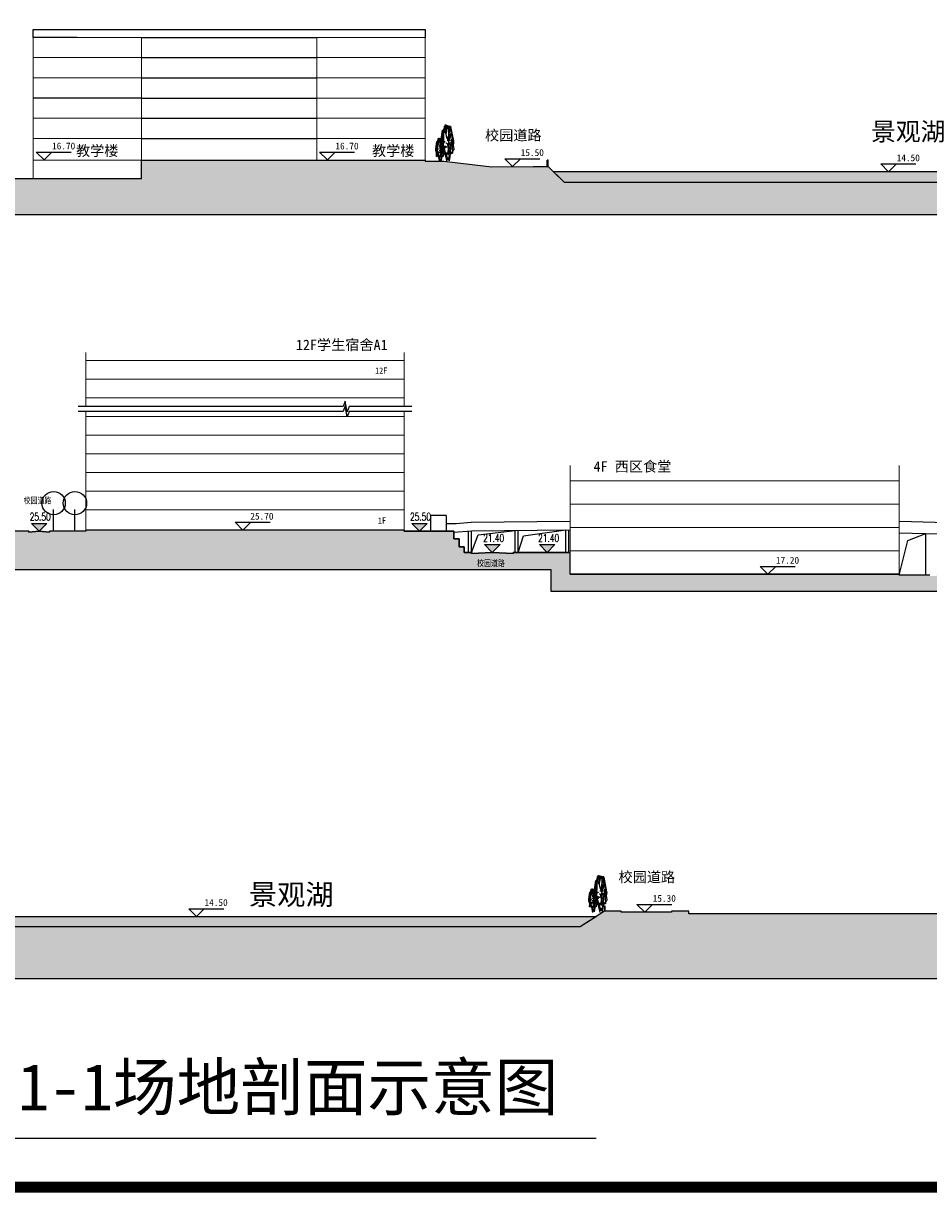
# Model space of a CAD drawing. Header units: millimetres. Extents: x 38389465 to 38395088, y 2473666 to 2480744.
# Tile 193 of 256: x 38390710 to 38390885, y 2479348 to 2479573. Entities that reach past the tile are written whole.
import ezdxf
from ezdxf.enums import TextEntityAlignment as Align

# ---------------------------------------------------------------- set-up
doc = ezdxf.new("R2010")
doc.units = ezdxf.units.MM
doc.header["$LTSCALE"] = 2
doc.layers.get('0').update_dxf_attribs({"linetype": 'CONTINUOUS', "lineweight": 9})
for name, color, linetype in [('00-图框', 7, 'CONTINUOUS'), ('DIM_ELEV', 3, 'CONTINUOUS'), ('PUB_HATCH', 8, 'CONTINUOUS'), ('PUB_TEXT', 7, 'CONTINUOUS'), ('PUB_TITLE', 4, 'CONTINUOUS'), ('w-树01', 116, 'CONTINUOUS'), ('w-环境-水体', 156, 'CONTINUOUS'), ('Z1总平图标', 102, 'CONTINUOUS'), ('建筑', 31, 'CONTINUOUS')]:
    doc.layers.add(name, color=color, linetype=linetype)
doc.styles.add('-黑体', font='simhei.ttf', dxfattribs={"width": 0.8})
doc.styles.add('_TCH_DIM', font='SIMPLEX', dxfattribs={"bigfont": 'GBCBIG'})
doc.styles.add('zz-0', font='arial.ttf')
doc.styles.add('中等线体', font='txt', dxfattribs={"width": 0.8})
doc.styles.add('宋体', font='txt', dxfattribs={"width": 0.8, "height": 8})
doc.styles.add('黑体', font='simhei.ttf', dxfattribs={"height": 3.5})

# ---------------------------------------------------------------- blocks, each defined once
blk = doc.blocks.new('A$C69596FC1')
at = {"layer": 'PUB_TITLE'}
blk.add_line((1000, 1000), (117900, 1000), dxfattribs=at)
at = {"layer": 'PUB_TITLE', "const_width": 140}
blk.add_lwpolyline([(1000, 83100), (117900, 83100), (117900, 1000), (1000, 1000), (1000, 83100)], dxfattribs=at)
blk = doc.blocks.new('A$C4F134FB3')
at = {"linetype": 'Continuous'}
for p, q in [((-0.57, 5.3), (-1, 3.1)), ((0, 5.46), (-0.49, 5.37)), ((-0.26, 5.3), (-0.48, 5.26)), ((-0.14, 5.29), (-0.11, 5.29)), ((0.05, 4.33), (-0.12, 5.38)), ((-0.09, 5.39), (-0.01, 5.4)), ((-0.09, 5.29), (-0.07, 5.29)), ((0.14, 5.54), (-0.05, 5.47)), ((-0.04, 5.41), (-0.02, 5.42)), ((0.02, 4.9), (0.12, 5.44)), ((0.05, 5.45), (0.13, 5.46)), ((0.1, 5.33), (0.18, 5.34)), ((0.1, 5.31), (0.18, 5.32)), ((0.22, 5.32), (0.24, 5.32)), ((0.22, 5.29), (0.24, 5.29)), ((0.31, 5.29), (0.26, 5.48)), ((0.3, 5.32), (0.32, 5.32)), ((0.42, 5.01), (0.31, 5.29)), ((0.42, 5.27), (0.44, 5.28)), ((-0.48, 5.26), (-1.03, 1.86)), ((-0.65, 4.19), (-0.31, 3.19)), ((-0.45, 3.45), (-0.65, 4.1)), ((-0.28, 3.28), (-0.6, 4.3)), ((-0.52, 4.41), (-0.5, 4.41)), ((-0.48, 4.99), (-0.29, 4.27)), ((-0.47, 5.05), (-0.39, 5.06)), ((-0.46, 4.1), (-0.44, 4.11)), ((-0.41, 4.08), (-0.33, 4.09)), ((-0.33, 5.01), (-0.25, 5.01)), ((-0.29, 3.41), (-0.32, 5.18)), ((-0.32, 5.14), (-0.24, 5.15)), ((-0.3, 3.82), (-0.22, 3.83)), ((-0.29, 4.27), (-0.29, 3.41)), ((-0.28, 3.14), (-0.02, 3.68)), ((-0.24, 3.76), (-0.16, 3.77)), ((-0.19, 5.25), (-0.11, 5.26)), ((-0.18, 5.05), (-0.1, 5.06)), ((-0.16, 3.62), (-0.08, 3.63)), ((-0.1, 5.24), (-0.08, 5.25)), ((-0.06, 5.07), (0.03, 5.08)), ((-0.02, 5.22), (0.06, 5.23)), ((-0.02, 3.68), (0.08, 4.18)), ((-0.01, 5.12), (0.01, 5.12)), ((0.02, 5.22), (0.1, 5.23)), ((0.02, 5.16), (0.1, 5.17)), ((0.08, 4.18), (0.02, 4.9)), ((0.05, 5.16), (0.13, 5.17)), ((0.06, 4.67), (0.09, 4.68)), ((0.07, 5.24), (0.15, 5.25)), ((0.08, 4.15), (0.37, 4.98)), ((0.08, 4.87), (0.16, 4.88)), ((0.08, 4.83), (0.1, 4.83)), ((0.11, 4.99), (0.2, 5)), ((0.13, 5.2), (0.15, 5.2)), ((0.19, 5.2), (0.21, 5.2)), ((0.22, 5.1), (0.3, 5.11)), ((0.23, 4.35), (0.26, 4.35)), ((0.24, 4.99), (0.32, 5)), ((0.25, 4.6), (0.33, 4.61)), ((0.27, 5.03), (0.29, 5.03)), ((0.27, 4.49), (0.29, 4.49)), ((0.3, 4.87), (0.38, 4.88)), ((0.31, 5.24), (0.34, 5.25)), ((0.31, 4.56), (0.4, 4.57)), ((0.33, 4.68), (0.41, 4.69)), ((0.35, 4.68), (0.43, 4.69)), ((0.39, 4.74), (0.47, 4.75)), ((0.4, 4.38), (0.43, 4.38)), ((0.41, 4.54), (0.49, 4.55)), ((0.52, 4.73), (0.42, 5.01)), ((0.42, 4.35), (0.44, 4.35)), ((0.43, 4.12), (0.52, 4.69)), ((0.43, 3.31), (0.43, 4.12)), ((0.44, 4.77), (0.52, 4.78)), ((0.45, 3.34), (0.63, 4.41)), ((0.46, 2.67), (0.76, 3.78)), ((0.47, 4.59), (0.55, 4.6)), ((0.47, 4.51), (0.55, 4.52)), ((0.63, 4.76), (0.49, 4.79)), ((0.5, 4.65), (0.58, 4.66)), ((0.5, 4.27), (0.58, 4.28)), ((0.53, 4.5), (0.61, 4.51)), ((0.53, 4.17), (0.61, 4.18)), ((0.56, 4.53), (0.58, 4.54)), ((0.57, 4.15), (0.71, 4.16)), ((0.58, 3.99), (0.66, 4)), ((0.59, 4.43), (0.61, 4.43)), ((0.59, 3.87), (0.72, 3.88)), ((0.6, 4.52), (0.63, 4.52)), ((0.6, 3.9), (0.63, 3.91)), ((0.6, 3.59), (0.63, 3.6)), ((0.62, 3.99), (0.75, 4.01)), ((0.88, 3.06), (0.63, 4.76)), ((0.65, 3.79), (0.67, 3.8)), ((0.68, 3.41), (0.79, 3.57)), ((0.77, 3.67), (0.8, 3.67)), ((-1.03, 2.65), (-0.9, 2.67)), ((-1.01, 1.79), (-0.39, 1.03)), ((-1, 2.76), (-0.92, 2.37)), ((-0.94, 2.56), (-0.8, 2.57)), ((-0.94, 2.42), (-0.8, 2.43)), ((-0.92, 2.37), (-0.8, 2)), ((-0.91, 2.31), (-0.77, 2.33)), ((-0.76, 2.57), (-0.89, 2.71)), ((-0.87, 2.85), (-0.79, 2.86)), ((-0.8, 2), (-0.83, 1.46)), ((-0.72, 2.56), (-0.82, 2.9)), ((-0.77, 2.62), (-0.69, 3.25)), ((-0.6, 2.31), (-0.77, 2.62)), ((-0.75, 2.68), (-0.62, 2.7)), ((-0.69, 3.25), (-0.74, 3.47)), ((-0.73, 2.91), (-0.65, 2.92)), ((-0.54, 2.4), (-0.72, 2.56)), ((-0.69, 2.85), (-0.61, 2.86)), ((-0.66, 2.22), (-0.53, 2.23)), ((-0.66, 2.06), (-0.53, 2.08)), ((-0.54, 1.25), (-0.6, 2.31)), ((-0.55, 2.42), (-0.46, 2.91)), ((-0.4, 1.25), (-0.55, 2.39)), ((-0.49, 3.48), (-0.41, 3.49)), ((-0.49, 2.13), (-0.36, 2.14)), ((-0.47, 3.2), (-0.39, 3.21)), ((-0.46, 2), (-0.33, 2.02)), ((-0.31, 3.05), (-0.45, 3.45)), ((-0.31, 3.19), (-0.28, 3.28)), ((-0.25, 1.08), (-0.31, 3.05)), ((-0.19, 1.1), (-0.28, 3.14)), ((-0.21, 3.26), (-0.13, 3.27)), ((-0.2, 2.34), (-0.08, 2.7)), ((-0.12, 3.19), (-0.04, 3.2)), ((-0.11, 0.55), (0.48, 2.25)), ((-0.08, 2.7), (0.08, 2.79)), ((-0.05, 2.22), (0.09, 2.23)), ((0.15, 2.3), (0.29, 2.31)), ((0.23, 2.17), (0.37, 2.19)), ((0.25, 2.99), (0.33, 3)), ((0.26, 2.03), (0.4, 2.05)), ((0.29, 2.3), (0.43, 2.31)), ((0.31, 2.97), (0.4, 2.98)), ((0.33, 1.83), (0.41, 1.84)), ((0.37, 2.22), (0.51, 2.23)), ((0.39, 1.93), (0.52, 1.94)), ((0.42, 3.05), (0.5, 3.06)), ((0.43, 2.06), (0.57, 2.08)), ((0.48, 2.25), (0.45, 3.34)), ((0.45, 1.22), (0.86, 2.68)), ((0.46, 2.13), (0.6, 2.14)), ((0.48, 2.98), (0.51, 2.98)), ((0.5, 2.89), (0.58, 2.9)), ((0.52, 2.26), (0.8, 3.02)), ((0.56, 3.13), (0.58, 3.13)), ((0.57, 1.76), (0.6, 1.76)), ((0.59, 2.9), (0.61, 2.9)), ((0.6, 3.13), (0.63, 3.13)), ((0.62, 3.19), (0.82, 3.48)), ((0.65, 3.06), (0.73, 3.07)), ((0.66, 2.63), (0.85, 2.91)), ((0.67, 2.9), (0.69, 2.9)), ((0.67, 2.62), (0.75, 2.63)), ((0.68, 3.27), (0.71, 3.27)), ((0.7, 1.37), (0.68, 1.99)), ((0.7, 2.5), (0.72, 2.5)), ((0.71, 2.87), (0.82, 3.3)), ((0.72, 2.71), (0.8, 2.72)), ((0.74, 3.15), (0.77, 3.15)), ((0.76, 2.88), (0.84, 2.89)), ((0.79, 3.38), (0.81, 3.38)), ((0.79, 3.12), (0.81, 3.12)), ((0.84, 3.35), (0.86, 3.35)), ((0.84, 2.72), (0.86, 2.72)), ((-0.83, 1.46), (-0.84, 1.35)), ((-0.76, 1.26), (-0.63, 1.25)), ((-0.63, 1.25), (-0.42, 1.25)), ((-0.52, 1.16), (-0.34, 0.15)), ((-0.39, 1.07), (-0.47, 0.85)), ((-0.39, 1.02), (-0.46, 0.8)), ((-0.38, 0.99), (-0.45, 0.77)), ((-0.39, 0.86), (-0.43, 0.64)), ((-0.42, 1.25), (-0.31, 1.33)), ((-0.34, 0.82), (-0.41, 0.6)), ((-0.33, 0.75), (-0.4, 0.54)), ((-0.32, 0.7), (-0.4, 0.48)), ((-0.39, 1.03), (-0.09, 1.14)), ((-0.37, 1.05), (-0.32, 0.62)), ((-0.37, 0.61), (-0.22, 0.34)), ((-0.25, 0.29), (-0.37, 0.57)), ((-0.34, 0.62), (-0.15, 0.39)), ((-0.31, 1.33), (-0.11, 1.31)), ((-0.29, 1.71), (-0.21, 1.72)), ((-0.28, 0.6), (-0.2, 0.54)), ((0.02, 0.34), (-0.25, 0.29)), ((-0.22, 0.34), (-0.07, 0.37)), ((-0.2, 0.54), (-0.11, 0.55)), ((-0.15, 0.39), (-0.06, 0.43)), ((-0.11, 1.31), (0.11, 1.31)), ((-0.09, 1.14), (0.26, 1.36)), ((-0.07, 0.37), (-0.02, 0.39)), ((-0.06, 0.43), (0.03, 0.96)), ((-0.02, 0.39), (0.03, 0.93)), ((0.29, 1.23), (0, 0)), ((0.01, 0.78), (0.14, 0.59)), ((0.06, 1), (0.02, 0.34)), ((0.03, 0.83), (0.16, 0.65)), ((0.05, 0.97), (0.18, 0.78)), ((0.06, 1.02), (0.19, 0.82)), ((0.06, 0.93), (0.18, 0.75)), ((0.08, 1.04), (0.2, 0.86)), ((0.11, 1.31), (0.11, 1.31)), ((0.11, 1.31), (0.45, 1.22)), ((0.11, 1.15), (0.23, 0.97)), ((0.12, 1.18), (0.24, 1)), ((0.13, 1.21), (0.23, 1.05)), ((0.14, 1.21), (0.24, 1.06)), ((0.14, 1.18), (0.25, 1.02)), ((0.15, 1.26), (0.26, 1.1)), ((0.26, 1.36), (0.59, 1.28)), ((0.3, 1.74), (0.38, 1.75)), ((0.44, 1.72), (0.52, 1.73)), ((0.53, 1.6), (0.61, 1.61)), ((0.56, 1.73), (0.58, 1.73))]:
    blk.add_line(p, q, dxfattribs=at)
for centre, radius, start, end in [((-0.48, 5.29), 0.09, 99.4637, 168.901), ((-0.15, 5.25), 0.0432, 20.3755, 172.3051), ((-0.12, 5.29), 0.0129, 20.3755, 172.3051), ((-0.04, 5.38), 0.0432, 20.3755, 172.3051), ((-0.08, 5.29), 0.0129, 20.3755, 172.3051), ((-0.03, 5.41), 0.0129, 20.3755, 172.3051), ((0.09, 5.45), 0.0432, 20.3755, 172.3051), ((0.11, 5.23), 0.0432, 20.3755, 172.3051), ((0.14, 5.32), 0.0432, 20.3755, 172.3051), ((0.14, 5.31), 0.0432, 20.3755, 172.3051), ((0.17, 5.46), 0.09, 14.0343, 109.9858), ((0.23, 5.32), 0.0129, 20.3755, 172.3051), ((0.23, 5.29), 0.0129, 20.3755, 172.3051), ((0.31, 5.32), 0.0129, 20.3755, 172.3051), ((0.43, 5.27), 0.0129, 20.3755, 172.3051), ((-0.51, 4.41), 0.0129, 20.3755, 172.3051), ((-0.44, 3.47), 0.0432, 20.3755, 172.3051), ((-0.43, 5.05), 0.0432, 20.3755, 172.3051), ((-0.45, 4.1), 0.0129, 20.3755, 172.3051), ((-0.37, 4.07), 0.0432, 20.3755, 172.3051), ((-0.29, 5), 0.0432, 20.3755, 172.3051), ((-0.28, 5.14), 0.0432, 20.3755, 172.3051), ((-0.26, 3.81), 0.0432, 20.3755, 172.3051), ((-0.2, 3.75), 0.0432, 20.3755, 172.3051), ((-0.14, 5.05), 0.0432, 20.3755, 172.3051), ((-0.12, 3.61), 0.0432, 20.3755, 172.3051), ((-0.09, 5.24), 0.0129, 20.3755, 172.3051), ((-0.01, 5.06), 0.0432, 20.3755, 172.3051), ((0.02, 5.22), 0.0432, 20.3755, 172.3051), ((0, 5.12), 0.0129, 20.3755, 172.3051), ((0.06, 5.22), 0.0432, 20.3755, 172.3051), ((0.06, 5.15), 0.0432, 20.3755, 172.3051), ((0.09, 5.15), 0.0432, 20.3755, 172.3051), ((0.08, 4.67), 0.0129, 20.3755, 172.3051), ((0.13, 4.86), 0.0432, 20.3755, 172.3051), ((0.09, 4.83), 0.0129, 20.3755, 172.3051), ((0.16, 4.98), 0.0432, 20.3755, 172.3051), ((0.14, 5.2), 0.0129, 20.3755, 172.3051), ((0.2, 5.2), 0.0129, 20.3755, 172.3051), ((0.26, 5.09), 0.0432, 20.3755, 172.3051), ((0.25, 4.35), 0.0129, 20.3755, 172.3051), ((0.28, 4.98), 0.0432, 20.3755, 172.3051), ((0.3, 4.6), 0.0432, 20.3755, 172.3051), ((0.28, 5.03), 0.0129, 20.3755, 172.3051), ((0.28, 4.49), 0.0129, 20.3755, 172.3051), ((0.34, 4.86), 0.0432, 20.3755, 172.3051), ((0.32, 5.24), 0.0129, 20.3755, 172.3051), ((0.36, 4.55), 0.0432, 20.3755, 172.3051), ((0.37, 4.68), 0.0432, 20.3755, 172.3051), ((0.39, 4.68), 0.0432, 20.3755, 172.3051), ((0.43, 4.74), 0.0432, 20.3755, 172.3051), ((0.42, 4.38), 0.0129, 20.3755, 172.3051), ((0.45, 4.54), 0.0432, 20.3755, 172.3051), ((0.43, 4.35), 0.0129, 20.3755, 172.3051), ((0.48, 4.77), 0.0432, 20.3755, 172.3051), ((0.51, 4.58), 0.0432, 20.3755, 172.3051), ((0.51, 4.51), 0.0432, 20.3755, 172.3051), ((0.54, 4.64), 0.0432, 20.3755, 172.3051), ((0.54, 4.26), 0.0432, 20.3755, 172.3051), ((0.43, 4.7), 0.09, 351.2551, 19.6511), ((0.57, 4.49), 0.0432, 20.3755, 172.3051), ((0.57, 4.17), 0.0432, 20.3755, 172.3051), ((0.57, 4.53), 0.0129, 20.3755, 172.3051), ((0.64, 4.14), 0.0719, 20.3755, 172.3051), ((0.62, 3.98), 0.0432, 20.3755, 172.3051), ((0.6, 4.42), 0.0129, 20.3755, 172.3051), ((0.66, 3.86), 0.0719, 20.3755, 172.3051), ((0.62, 4.52), 0.0129, 20.3755, 172.3051), ((0.62, 3.9), 0.0129, 20.3755, 172.3051), ((0.62, 3.59), 0.0129, 20.3755, 172.3051), ((0.69, 3.98), 0.0719, 20.3755, 172.3051), ((0.66, 3.79), 0.0129, 20.3755, 172.3051), ((0.79, 3.67), 0.0129, 20.3755, 172.3051), ((-0.96, 2.64), 0.0719, 20.3755, 172.3051), ((-0.94, 1.84), 0.09, 170.8309, 219.4683), ((-0.12, 2.93), 0.9, 168.901, 191.002), ((-0.87, 2.55), 0.0719, 20.3755, 172.3051), ((-0.87, 2.41), 0.0719, 20.3755, 172.3051), ((-0.84, 2.3), 0.0719, 20.3755, 172.3051), ((-0.83, 2.84), 0.0432, 20.3755, 172.3051), ((-0.68, 2.67), 0.0719, 20.3755, 172.3051), ((-0.69, 2.9), 0.0432, 20.3755, 172.3051), ((-0.65, 2.84), 0.0432, 20.3755, 172.3051), ((-0.59, 2.21), 0.0719, 20.3755, 172.3051), ((-0.59, 2.05), 0.0719, 20.3755, 172.3051), ((-0.42, 2.12), 0.0719, 20.3755, 172.3051), ((-0.43, 3.2), 0.0432, 20.3755, 172.3051), ((-0.39, 1.99), 0.0719, 20.3755, 172.3051), ((-0.17, 3.26), 0.0432, 20.3755, 172.3051), ((-0.07, 3.18), 0.0432, 20.3755, 172.3051), ((0.02, 2.21), 0.0719, 20.3755, 172.3051), ((0.22, 2.29), 0.0719, 20.3755, 172.3051), ((0.3, 2.16), 0.0719, 20.3755, 172.3051), ((0.3, 2.98), 0.0432, 20.3755, 172.3051), ((0.33, 2.02), 0.0719, 20.3755, 172.3051), ((0.36, 2.29), 0.0719, 20.3755, 172.3051), ((0.34, 1.73), 0.0432, 20.3755, 172.3051), ((0.36, 2.96), 0.0432, 20.3755, 172.3051), ((0.37, 1.82), 0.0432, 20.3755, 172.3051), ((0.44, 2.21), 0.0719, 20.3755, 172.3051), ((0.46, 1.92), 0.0719, 20.3755, 172.3051), ((0.46, 3.04), 0.0432, 20.3755, 172.3051), ((0.5, 2.05), 0.0719, 20.3755, 172.3051), ((0.48, 1.72), 0.0432, 20.3755, 172.3051), ((0.53, 2.12), 0.0719, 20.3755, 172.3051), ((0.49, 2.98), 0.0129, 20.3755, 172.3051), ((0.54, 2.89), 0.0432, 20.3755, 172.3051), ((0.57, 3.13), 0.0129, 20.3755, 172.3051), ((0.59, 1.76), 0.0129, 20.3755, 172.3051), ((0.6, 2.9), 0.0129, 20.3755, 172.3051), ((0.62, 3.13), 0.0129, 20.3755, 172.3051), ((0.7, 3.06), 0.0432, 20.3755, 172.3051), ((0.68, 2.9), 0.0129, 20.3755, 172.3051), ((0.71, 2.61), 0.0432, 20.3755, 172.3051), ((0.69, 3.27), 0.0129, 20.3755, 172.3051), ((0.71, 2.5), 0.0129, 20.3755, 172.3051), ((0.76, 2.7), 0.0432, 20.3755, 172.3051), ((0.76, 3.15), 0.0129, 20.3755, 172.3051), ((0.8, 2.87), 0.0432, 20.3755, 172.3051), ((0.8, 3.38), 0.0129, 20.3755, 172.3051), ((0.8, 3.11), 0.0129, 20.3755, 172.3051), ((0.85, 3.35), 0.0129, 20.3755, 172.3051), ((0.85, 2.71), 0.0129, 20.3755, 172.3051), ((-0.01, 2.93), 0.9, 344.3401, 8.3244), ((-0.75, 1.35), 0.09, 175.6019, 265.9138), ((-0.24, 1.7), 0.0432, 20.3755, 172.3051), ((0.57, 1.59), 0.0432, 20.3755, 172.3051), ((0.57, 1.73), 0.0129, 20.3755, 172.3051), ((0.61, 1.36), 0.09, 256.4276, 2.3856)]:
    blk.add_arc(centre, radius, start, end, dxfattribs=at)
at = {"style": 'zz-0'}
for tag in ['XSIZE', 'YSIZE']:
    blk.add_attdef(tag, (-0.17, 0.09), '', height=0.0005, dxfattribs=at)
blk = doc.blocks.new('sdf1231')
at = {"layer": 'PUB_HATCH', "linetype": 'Continuous'}
h = blk.add_hatch(dxfattribs=at)
h.set_pattern_fill('土壤', color=256, scale=0.292242, angle=90.92)
h.set_pattern_definition([(21.03752, (-142.3973, -754.5255), (0.6294516, 1.4162665), [1.095906, -1.095906]), (21.03752, (-142.5448, -754.1419), (0.6294516, 1.4162665), [1.095906, -1.095906]), (21.03752, (-142.6924, -753.7583), (0.6294516, 1.4162665), [1.095906, -1.095906]), (111.03752, (-142.6137, -753.5813), (-1.4162665, 0.6294516), [1.095906, -1.095906]), (111.03752, (-142.2301, -753.4338), (-1.4162665, 0.6294516), [1.095906, -1.095906]), (111.03752, (-141.8465, -753.2863), (-1.4162665, 0.6294516), [1.095906, -1.095906])])
h.paths.add_polyline_path([(511.02, -30.95), (502.52, -20.95), (310.28, -20.95), (310.28, -20.45), (306.9, -20.45), (306.9, -20.65), (297.21, -20.65), (297.21, -20.45), (294.01, -20.45), (289.29, -23.45), (179.65, -23.45), (173.25, -20.85), (156.1, -20.65), (156.1, -20.45), (137.2, -20.45), (137.2, -20.65), (127.2, -20.65), (127.2, -20.85), (124.2, -20.65), (121.2, -20.85), (121.2, -20.65), (107.09, -20.65), (107.09, -20.45), (79.59, -20.45), (79.59, -22.85), (63.29, -22.85), (63.29, -27.95), (3.29, -27.95), (3.29, -23.45), (-14, -23.45), (-14, -23.65), (-17, -23.45), (-20, -23.65), (-20, -23.45), (-26.88, -23.45), (-29.23, -23.75), (-38.15, -23.75), (-38.15, -23.95), (-81.49, -23.95), (-81.49, -23.75), (-101.21, -23.75), (-101.14, -33.45), (549.93, -33.45), (549.93, -27.95), (544.66, -27.95), (541.77, -30.95)])
at = {"layer": 'w-环境-水体', "linetype": 'ByBlock'}
h = blk.add_hatch(dxfattribs=at)
h.set_pattern_fill('水', color=256, scale=0.3, angle=69.8825)
h.set_pattern_definition([(359.9994, (10.0875, 3.0801), (0.6000062, 0.5999938), [0.24, -0.96]), (44.9994, (10.5675, 3.2001), (1.23e-05, 1.2), [0.3394104, -0.5091168, 0.3394116, -0.5091175]), (134.9994, (11.0475, 3.2001), (-1.2, 1.23e-05), [0.3394104, -0.5091168, 0.3394116, -0.5091175]), (26.56446, (10.3275, 3.0801), (1.2, -1.23e-05), [0.26832, -2.4149616]), (26.56446, (10.9275, 3.6801), (1.2, -1.23e-05), [0.26832, -2.4149616]), (333.43436, (11.0475, 3.2001), (1.2, -1.23e-05), [0.26832, -2.4149616]), (333.43436, (10.4475, 3.8001), (1.2, -1.23e-05), [0.26832, -2.4149616])])
h.paths.add_polyline_path([(289.29, -23.45), (179.65, -23.45), (174.73, -21.45), (292.44, -21.45)])
at = {"layer": 'DIM_ELEV', "linetype": 'Continuous'}
for p, q in [((215.29, -21.45), (213.79, -19.95)), ((213.79, -19.95), (220.54, -19.95)), ((215.29, -21.45), (216.79, -19.95)), ((301.75, -20.65), (300.25, -19.15)), ((300.25, -19.15), (307, -19.15)), ((301.75, -20.65), (303.25, -19.15))]:
    blk.add_line(p, q, dxfattribs=at)
at = {"layer": 'w-环境-水体', "linetype": 'ByBlock'}
blk.add_lwpolyline([(289.29, -23.45), (179.65, -23.45), (174.73, -21.45), (292.44, -21.45)], close=True, dxfattribs=at)
at = {"layer": '建筑', "linetype": 'ByBlock', "flags": 128}
for points in [[(294.11, -20.45), (294.11, -19.45), (294.01, -19.45), (294.01, -20.45)], [(502.52, -20.95), (310.28, -20.95), (310.28, -20.45), (306.9, -20.45), (306.9, -20.65), (297.21, -20.65), (297.21, -20.45), (294.01, -20.45), (289.29, -23.45), (179.65, -23.45)], [(-101.14, -33.45), (549.93, -33.45)]]:
    blk.add_lwpolyline(points, dxfattribs=at)
at = {"layer": 'w-树01', "linetype": 'Continuous'}
ref = blk.add_blockref('A$C4F134FB3', (293.11, -20.66), dxfattribs=dict(at, xscale=-1.285863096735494, yscale=1.285863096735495, zscale=1.285863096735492, rotation=2.630354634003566e-08))
ref.add_attrib('XSIZE', '1924', (293.33, -20.54), dxfattribs={"layer": '0', "height": 0.000643, "style": 'zz-0', "text_generation_flag": 2})
ref.add_attrib('YSIZE', '5540', (293.33, -20.54), dxfattribs={"layer": '0', "height": 0.000643, "style": 'zz-0', "text_generation_flag": 2})
ref = blk.add_blockref('A$C4F134FB3', (291.7, -20.66), dxfattribs=dict(at, xscale=-0.8229523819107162, yscale=0.8229523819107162, zscale=0.8229523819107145, rotation=2.630354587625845e-08))
ref.add_attrib('XSIZE', '1924', (291.84, -20.59), dxfattribs={"layer": '0', "height": 0.000411, "style": 'zz-0', "text_generation_flag": 2})
ref.add_attrib('YSIZE', '5540', (291.84, -20.59), dxfattribs={"layer": '0', "height": 0.000411, "style": 'zz-0', "text_generation_flag": 2})
at = {"layer": 'PUB_TEXT', "style": '-黑体'}
for s, height, p in [('校园道路', 2, (296.7, -14.83)), ('景观湖', 4, (225.39, -19.22))]:
    blk.add_text(s, height=height, dxfattribs=at).set_placement(p)
at = {"layer": 'PUB_TEXT', "linetype": 'Continuous', "style": '黑体'}
for s, p in [('15.30', (303.29, -18.62)), ('14.50', (216.84, -19.42))]:
    blk.add_text(s, height=1.314, dxfattribs=at).set_placement(p)
blk = doc.blocks.new('SDF1211')
at = {"layer": 'PUB_HATCH', "linetype": 'Continuous'}
h = blk.add_hatch(dxfattribs=at)
h.set_pattern_fill('土壤', color=256, scale=0.292242, angle=90.92)
h.set_pattern_definition([(129.7573, (23.6175, 54.1461), (-1.5433616, 0.1416164), [1.095906, -1.095906]), (129.7573, (23.3015, 53.8833), (-1.5433616, 0.1416164), [1.095906, -1.095906]), (129.7573, (22.9856, 53.6205), (-1.5433616, 0.1416164), [1.095906, -1.095906]), (219.7573, (22.7927, 53.6382), (-0.1416164, -1.5433616), [1.095906, -1.095906]), (219.7573, (22.5298, 53.9541), (-0.1416164, -1.5433616), [1.095906, -1.095906]), (219.7573, (22.267, 54.27), (-0.1416164, -1.5433616), [1.095906, -1.095906])])
h.paths.add_polyline_path([(327.14, 3.23), (342.4, 3.22), (342.4, -6.12), (-30.2, -6.15), (-30.2, 0.88), (-21.97, 0.88), (-21.98, 0.68), (-21.78, 0.68), (-17.88, 0.88), (-13.98, 0.68), (-13.98, 0.88), (10.92, 0.88), (10.92, 4.41), (65.62, 4.41), (65.62, 4.2), (69.22, 4.2), (78.51, 3.11), (82.52, 3.21), (86.54, 3.11), (86.54, 3.21), (89.37, 3.21), (92.47, 0.2), (245.7, 0.2), (253.92, 3.22), (254.49, 3.22), (281.14, 3.22), (281.14, 3.42), (327.14, 3.42)])
at = {"layer": 'w-环境-水体', "linetype": 'ByBlock', "ltscale": 3}
h = blk.add_hatch(dxfattribs=at)
h.set_pattern_fill('水', color=256, scale=0.3, angle=-38.8373)
h.set_pattern_definition([(0, (23.61746, 54.14613), (0.6, 0.6), [0.24, -0.96]), (45, (24.0975, 54.2661), (-2e-16, 1.2), [0.3394104, -0.5091168, 0.3394116, -0.5091175]), (135, (24.5775, 54.2661), (-1.2, -2e-16), [0.3394104, -0.5091168, 0.3394116, -0.5091175]), (26.56505, (23.85746, 54.14613), (1.2, 1e-09), [0.26832, -2.4149616]), (26.56505, (24.45746, 54.74613), (1.2, 1e-09), [0.26832, -2.4149616]), (333.43495, (24.57746, 54.26613), (1.2, -1e-09), [0.26832, -2.4149616]), (333.43495, (23.97746, 54.86613), (1.2, -1e-09), [0.26832, -2.4149616])])
h.paths.add_polyline_path([(92.47, 0.2), (245.7, 0.2), (251.14, 2.2), (90.4, 2.2)])
at = {"layer": 'DIM_ELEV', "linetype": 'Continuous'}
for p, q in [((-7.88, 4.47), (-9.38, 5.97)), ((-9.38, 5.97), (-2.63, 5.97)), ((-7.88, 4.47), (-6.38, 5.97)), ((46.79, 4.46), (45.29, 5.96)), ((45.29, 5.96), (52.04, 5.96)), ((46.79, 4.46), (48.29, 5.96)), ((82.52, 3.21), (81.02, 4.71)), ((81.02, 4.71), (87.77, 4.71)), ((82.52, 3.21), (84.02, 4.71)), ((155.05, 2.2), (153.55, 3.7)), ((153.55, 3.7), (160.3, 3.7)), ((155.05, 2.2), (156.55, 3.7))]:
    blk.add_line(p, q, dxfattribs=at)
at = {"layer": 'w-环境-水体', "linetype": 'ByBlock', "ltscale": 3}
blk.add_lwpolyline([(92.47, 0.2), (245.7, 0.2), (251.14, 2.2), (90.4, 2.2)], close=True, dxfattribs=at)
at = {"layer": '建筑', "linetype": 'ByBlock', "flags": 128}
for points in [[(-9.98, 28.11), (-9.98, 29.61), (65.62, 29.61), (65.62, 28.11)], [(10.92, 28.11), (44.72, 28.11)], [(10.92, 24.21), (44.72, 24.21)], [(10.92, 20.31), (44.72, 20.31)], [(10.92, 16.41), (44.72, 16.41)], [(10.92, 12.51), (44.72, 12.51)], [(10.92, 8.61), (44.72, 8.61)], [(342.4, -6.12), (-30.2, -6.15), (-30.2, 0.88), (-21.97, 0.88), (-21.98, 0.68), (-21.78, 0.68), (-17.88, 0.88), (-13.98, 0.68), (-13.98, 0.88), (10.92, 0.88), (10.92, 4.41), (65.62, 4.41), (65.62, 4.2), (69.22, 4.2), (78.51, 3.11), (82.52, 3.21), (86.54, 3.11), (86.54, 3.21), (89.37, 3.21), (92.47, 0.2), (245.7, 0.2)], [(89.17, 3.21), (89.17, 4.41)], [(89.37, 4.41), (89.17, 4.41)], [(89.37, 3.21), (89.37, 4.41)]]:
    blk.add_lwpolyline(points, dxfattribs=at)
at = {"layer": '建筑', "linetype": 'ByBlock', "const_width": 0.2}
for points in [[(-9.98, 28.11), (10.92, 28.11), (10.92, 24.21), (-9.98, 24.21)], [(44.72, 28.11), (65.62, 28.11), (65.62, 24.21), (44.72, 24.21)], [(-9.98, 24.21), (10.92, 24.21), (10.92, 20.31), (-9.98, 20.31)], [(44.72, 24.21), (65.62, 24.21), (65.62, 20.31), (44.72, 20.31)], [(-9.98, 20.31), (10.92, 20.31), (10.92, 16.41), (-9.98, 16.41)], [(44.72, 20.31), (65.62, 20.31), (65.62, 16.41), (44.72, 16.41)], [(-9.98, 16.41), (10.92, 16.41), (10.92, 12.51), (-9.98, 12.51)], [(44.72, 16.41), (65.62, 16.41), (65.62, 12.51), (44.72, 12.51)], [(-9.98, 12.51), (10.92, 12.51), (10.92, 8.61), (-9.98, 8.61)], [(44.72, 12.51), (65.62, 12.51), (65.62, 8.61), (44.72, 8.61)], [(-9.98, 8.61), (10.92, 8.61), (10.92, 4.41), (-9.98, 4.41)], [(44.72, 8.61), (65.62, 8.61), (65.62, 4.41), (44.72, 4.41)], [(-9.98, 0.88), (10.92, 0.88), (10.92, 4.41), (-9.98, 4.41)]]:
    blk.add_lwpolyline(points, close=True, dxfattribs=at)
at = {"layer": 'w-树01', "linetype": 'Continuous'}
ref = blk.add_blockref('A$C4F134FB3', (69.82, 4.09), dxfattribs=dict(at, xscale=-1.285863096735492, yscale=1.285863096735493, zscale=1.285863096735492, rotation=3.3288855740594e-08))
ref.add_attrib('XSIZE', '1924', (70.04, 4.2), dxfattribs={"layer": '0', "height": 0.000643, "style": 'zz-0', "text_generation_flag": 2})
ref.add_attrib('YSIZE', '5540', (70.04, 4.2), dxfattribs={"layer": '0', "height": 0.000643, "style": 'zz-0', "text_generation_flag": 2})
ref = blk.add_blockref('A$C4F134FB3', (68.41, 4.09), dxfattribs=dict(at, xscale=-0.822952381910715, yscale=0.8229523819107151, zscale=0.8229523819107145, rotation=3.328885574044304e-08))
ref.add_attrib('XSIZE', '1924', (68.55, 4.16), dxfattribs={"layer": '0', "height": 0.000411, "style": 'zz-0', "text_generation_flag": 2})
ref.add_attrib('YSIZE', '5540', (68.55, 4.16), dxfattribs={"layer": '0', "height": 0.000411, "style": 'zz-0', "text_generation_flag": 2})
at = {"layer": 'PUB_TEXT', "style": '-黑体'}
for s, height, p in [('景观湖', 3.5, (151.66, 8.2)), ('校园道路', 2, (77.19, 8.24)), ('教学楼', 2, (-1.72, 5.24)), ('教学楼', 2, (55.38, 5.24))]:
    blk.add_text(s, height=height, dxfattribs=at).set_placement(p)
at = {"layer": 'PUB_TEXT', "linetype": 'Continuous', "style": '黑体'}
for s, p in [('16.70', (-6.33, 6.49)), ('16.70', (48.33, 6.49)), ('15.50', (84.07, 5.23)), ('14.50', (156.6, 4.23))]:
    blk.add_text(s, height=1.314, dxfattribs=at).set_placement(p)
blk = doc.blocks.new('A$C7D0200C6')
at = {"layer": 'PUB_HATCH', "linetype": 'Continuous'}
h = blk.add_hatch(dxfattribs=at)
h.set_pattern_fill('土K^N ^?^Q^Q', color=256, scale=0.292242, angle=90.9144)
h.set_pattern_definition([(90.91442, (685.6673, -195.954), (-1.113256, 1.078277), [1.095906, -1.095906]), (90.91442, (685.2564, -195.9605), (-1.113256, 1.078277), [1.095906, -1.095906]), (90.91442, (684.8455, -195.9671), (-1.113256, 1.078277), [1.095906, -1.095906]), (180.91442, (684.7063, -195.8323), (-1.078277, -1.113256), [1.095906, -1.095906]), (180.91442, (684.6998, -195.4214), (-1.078277, -1.113256), [1.095906, -1.095906]), (180.91442, (684.6932, -195.0105), (-1.078277, -1.113256), [1.095906, -1.095906])])
h.paths.add_polyline_path([(5.11, 19.45), (5.11, 12.05), (214.57, 12.05), (214.57, 7.84), (447.12, 7.84), (447.12, 4.38), (491.99, 4.38), (491.99, 7.25), (484.62, 7.25), (484.62, 7.05), (479.29, 7.05), (479.29, 6.85), (475.28, 7.05), (471.29, 6.85), (471.29, 7.05), (467.29, 7.05), (467.29, 7.15), (450.39, 7.15), (450.39, 10.65), (391.69, 10.65), (391.69, 10.45), (385.68, 10.45), (385.68, 10.25), (381.68, 10.45), (377.68, 10.25), (377.68, 10.45), (365.88, 10.45), (365.88, 11.15), (307.08, 11.15), (307.08, 10.95), (304.37, 10.95), (293.69, 10.95), (293.69, 10.75), (290.69, 10.95), (287.69, 10.75), (287.69, 10.95), (281.78, 10.95), (281.78, 11.15), (218.28, 11.15), (218.28, 15.35), (207.28, 15.35), (207.28, 15.15), (203.28, 15.35), (199.28, 15.15), (199.28, 15.35), (197.88, 15.35), (197.88, 16.45), (196.88, 16.45), (196.88, 17.95), (195.88, 17.95), (195.88, 19.45), (186.28, 19.45), (186.28, 19.65), (124.88, 19.65), (124.88, 19.45), (117.88, 19.45), (117.88, 19.25), (115.88, 19.45), (113.88, 19.25), (113.88, 19.45), (108.88, 19.45), (108.88, 19.65), (47.48, 19.65), (47.48, 19.45), (26.48, 19.45), (26.48, 19.25), (24.48, 19.45), (22.48, 19.25), (22.48, 19.45)])
at = {"layer": 'Z1总平图标'}
for points in [[(115.88, 19.45), (114.38, 20.95), (117.38, 20.95)], [(189.25, 19.45), (187.75, 20.95), (190.75, 20.95)], [(203.28, 15.35), (201.78, 16.85), (204.78, 16.85)], [(213.88, 15.35), (212.38, 16.85), (215.38, 16.85)]]:
    blk.add_hatch(color=256, dxfattribs=at).paths.add_polyline_path(points)
at = {"layer": 'DIM_ELEV', "linetype": 'Continuous'}
for p, q in [((155.18, 19.65), (153.68, 21.15)), ((153.68, 21.15), (160.43, 21.15)), ((155.18, 19.65), (156.68, 21.15)), ((256.46, 11.15), (254.96, 12.65)), ((254.96, 12.65), (261.71, 12.65)), ((256.46, 11.15), (257.96, 12.65))]:
    blk.add_line(p, q, dxfattribs=at)
at = {"layer": 'PUB_HATCH', "linetype": 'Continuous', "flags": 128}
for points in [[(5.11, 12.05), (214.57, 12.05), (214.57, 7.84), (447.12, 7.84)], [(287.69, 10.95), (281.78, 10.95), (281.78, 11.15), (218.28, 11.15), (218.28, 15.35), (218.28, 15.35), (218.28, 15.35), (207.28, 15.35), (207.28, 15.15), (203.28, 15.35), (199.28, 15.15), (199.28, 15.35), (197.88, 15.35), (197.88, 16.45), (196.88, 16.45), (196.88, 17.95), (195.88, 17.95), (195.88, 19.45), (186.28, 19.45), (186.28, 19.65), (124.88, 19.65), (124.88, 19.45), (117.88, 19.45), (117.88, 19.25), (115.88, 19.45), (113.88, 19.25), (113.88, 19.45), (108.88, 19.45)]]:
    blk.add_lwpolyline(points, dxfattribs=at)
at = {"layer": 'Z1总平图标'}
for p, q in [((115.88, 19.45), (114.38, 20.95)), ((114.38, 20.95), (117.38, 20.95)), ((115.88, 19.45), (117.38, 20.95)), ((189.25, 19.45), (187.75, 20.95)), ((187.75, 20.95), (190.75, 20.95)), ((189.25, 19.45), (190.75, 20.95)), ((203.28, 15.35), (201.78, 16.85)), ((201.78, 16.85), (204.78, 16.85)), ((203.28, 15.35), (204.78, 16.85)), ((213.88, 15.35), (212.38, 16.85)), ((212.38, 16.85), (215.38, 16.85)), ((213.88, 15.35), (215.38, 16.85))]:
    blk.add_line(p, q, dxfattribs=at)
for points in [[(118.67, 19.45), (118.67, 23.65)], [(122.78, 19.45), (122.78, 23.65)]]:
    blk.add_lwpolyline(points, dxfattribs=at)
at = {"layer": 'Z1总平图标', "flags": 128}
for points in [[(191.38, 22.45), (191.38, 19.45)], [(194.38, 22.45), (191.4, 22.45)], [(194.38, 22.45), (194.38, 19.45)], [(194.38, 20.95), (196.3, 20.95)], [(196.3, 20.95), (199.23, 21.15), (218.26, 21.35)], [(281.82, 21.35), (307.12, 20.65)], [(195.88, 19.26), (199.29, 19.5), (218.28, 19.7)], [(198.68, 15.35), (198.68, 19.46)], [(199.28, 15.35), (200.58, 18.75), (207.68, 19.58)], [(199.28, 15.35), (199.28, 19.5)], [(207.68, 15.35), (207.68, 19.59)], [(208.28, 15.35), (209.32, 18.52), (217.48, 19.69)], [(208.28, 15.35), (208.28, 19.59)], [(217.48, 15.35), (217.48, 19.69)], [(218.08, 15.35), (218.08, 19.7)], [(281.76, 19.15), (307.06, 18.45)], [(281.78, 10.95), (283.42, 17.63), (286.89, 19.01)], [(286.89, 10.95), (286.89, 19)]]:
    blk.add_lwpolyline(points, dxfattribs=at)
at = {"layer": 'Z1总平图标', "const_width": 0.2, "flags": 128}
blk.add_lwpolyline([(124.88, 19.65), (124.88, 19.45)], dxfattribs=at)
at = {"layer": 'Z1总平图标'}
for centre in [(118.67, 24.85), (122.78, 24.85)]:
    blk.add_circle(centre, 2.25, dxfattribs=at)
at = {"layer": '建筑', "linetype": 'ByBlock', "const_width": 0.2}
for points in [[(124.88, 53.95), (124.88, 43.49)], [(186.28, 52.35), (124.88, 52.35)], [(186.28, 53.95), (186.28, 43.49)], [(186.28, 48.75), (124.88, 48.75)], [(186.28, 45.15), (124.88, 45.15)], [(124.88, 42.55), (124.88, 19.65)], [(186.28, 41.55), (124.88, 41.55)], [(186.28, 42.55), (186.28, 19.65)], [(186.28, 37.95), (124.88, 37.95)], [(186.28, 34.35), (124.88, 34.35)], [(218.28, 32.15), (218.28, 24.85)], [(281.78, 32.15), (281.78, 24.65)], [(186.28, 30.75), (124.88, 30.75)], [(186.28, 27.15), (124.88, 27.15)], [(218.28, 29.15), (281.78, 29.15)], [(218.28, 24.85), (218.28, 11.15)], [(186.28, 23.55), (124.88, 23.55)], [(218.28, 24.65), (281.78, 24.65)], [(281.78, 24.65), (281.78, 10.95)], [(218.28, 20.15), (281.78, 20.15)], [(218.28, 15.65), (281.78, 15.65)]]:
    blk.add_lwpolyline(points, dxfattribs=at)
at = {"layer": '建筑', "linetype": 'ByBlock', "flags": 128}
for points in [[(187.76, 43.49), (175.68, 43.49), (175.3, 42.44), (174.93, 44.54), (174.55, 43.49), (123.38, 43.49)], [(187.76, 42.55), (175.68, 42.55), (175.3, 41.5), (174.93, 43.6), (174.55, 42.55), (123.38, 42.55)], [(113.88, 19.45), (108.88, 19.45)], [(113.88, 19.45), (113.88, 19.25), (115.88, 19.45), (117.88, 19.25), (117.88, 19.45)], [(124.88, 19.45), (117.88, 19.45)], [(186.28, 19.65), (124.88, 19.65)], [(186.28, 19.65), (186.28, 19.45), (194.88, 19.45)], [(194.88, 19.45), (195.88, 19.45), (195.88, 17.95), (196.88, 17.95), (196.88, 16.45), (197.88, 16.45), (197.88, 15.35), (199.28, 15.35)], [(199.28, 15.35), (199.28, 15.15), (203.28, 15.35), (207.28, 15.15), (207.28, 15.35)], [(207.28, 15.35), (218.28, 15.35)], [(218.28, 11.15), (281.78, 11.15)], [(287.69, 10.95), (281.78, 10.95)]]:
    blk.add_lwpolyline(points, dxfattribs=at)
at = {"layer": 'PUB_TEXT', "style": '-黑体'}
for s, p in [('12F学生宿舍A1', (165.39, 54.39)), ('4F 西区食堂', (222.83, 30.93))]:
    blk.add_text(s, height=2, dxfattribs=at).set_placement(p)
at = {"layer": 'PUB_TEXT', "style": '_TCH_DIM', "width": 0.705882}
for s, p in [('25.50', (114.05, 21.47)), ('25.50', (187.42, 21.47)), ('21.40', (201.53, 17.37)), ('21.40', (212.13, 17.37))]:
    blk.add_text(s, height=1.488, rotation=0, dxfattribs=at).set_placement(p)
at = {"layer": 'PUB_TEXT', "linetype": 'Continuous', "style": '黑体'}
for s, p in [('25.70', (156.61, 21.67)), ('17.20', (258, 13.17))]:
    blk.add_text(s, height=1.314, dxfattribs=at).set_placement(p)
at = {"layer": 'Z1总平图标', "color": 0, "style": '中等线体', "width": 0.8}
for s, p in [('12F', (180.68, 49.82)), ('校园道路', (112.87, 24.76)), ('1F', (181.22, 20.9)), ('校园道路', (200.34, 12.67))]:
    blk.add_text(s, height=1.2, rotation=360, dxfattribs=at).set_placement(p)

msp = doc.modelspace()

# ---------------------------------------------------------------- linework, layer by layer
at = {"layer": '00-图框', "flags": 128}
msp.add_lwpolyline([(38390704.364, 2479358.236), (38390820.688, 2479358.236)], dxfattribs=at)

# ---------------------------------------------------------------- block references
at = {"linetype": 'ByBlock', "xscale": 0.01500000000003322, "yscale": 0.01500000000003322, "zscale": 0.01500000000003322}
msp.add_blockref('A$C69596FC1', (38389465.971, 2479333.814), dxfattribs=at)
at = {"linetype": 'ByBlock'}
msp.add_blockref('sdf1231', (38390528.286, 2479422.493), dxfattribs=at)
at = {"layer": 'Z1总平图标', "color": 0}
msp.add_blockref('A$C7D0200C6', (38390597.349, 2479455.929), dxfattribs=at)
at = {"layer": '建筑', "linetype": 'ByBlock', "rotation": 359.9943751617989}
msp.add_blockref('SDF1211', (38390722.042, 2479542.531), dxfattribs=at)

# ---------------------------------------------------------------- texts
at = {"layer": '00-图框', "style": '宋体'}
msp.add_text('1-1场地剖面示意图', height=9, dxfattribs=at).set_placement((38390761.237, 2479363.627), align=Align.CENTER)

doc.saveas('drawing.dxf')
